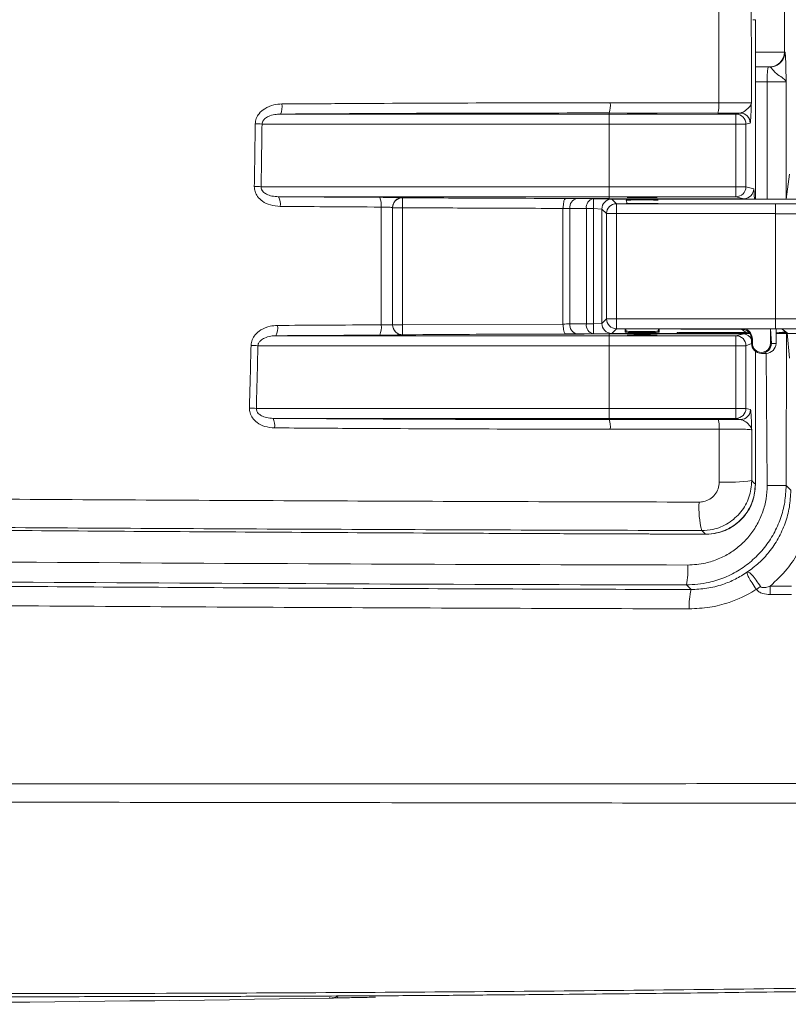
# Model space of a CAD drawing. Header units: millimetres. Extents: x 69081 to 158617, y -37521 to -9534.
# Tile 163 of 256: x 113652 to 113667, y -20061 to -20041. Entities that reach past the tile are written whole.
import ezdxf

# ---------------------------------------------------------------- set-up
doc = ezdxf.new("R2010")
doc.units = ezdxf.units.MM
doc.layers.add('ARCH_wyposażenie', color=8, linetype='Continuous', lineweight=9)
doc.layers.add('JS_DACH', color=3, linetype='Continuous')
doc.layers.add('R-----OP', color=1, linetype='Continuous')
doc.styles.add('SŁAWKA', font='simplex.shx', dxfattribs={"height": 12.5})

# ---------------------------------------------------------------- blocks, each defined once
blk = doc.blocks.new('MASZYNA MYJĄCA')
at = {"layer": 'ARCH_wyposażenie'}
for p, q in [((6.84, -35.149), (6.84, -44.628)), ((6.84, -35.149), (6.84, -44.628)), ((9.537, -41.33), (9.537, -35.149)), ((9.537, -41.33), (9.537, -35.149)), ((6.84, -41.127), (6.34, -41.058)), ((9.446, -41.211), (9.528, -41.109)), ((10.037, -41.058), (9.528, -41.109)), ((9.528, -41.109), (9.528, -41.33)), ((12.592, -41.127), (12.686, -41.033)), ((14.611, -41.446), (14.612, -41.021)), ((14.78, -41.022), (14.779, -41.447)), ((3.888, -41.162), (-3.512, -41.162)), ((3.888, -41.743), (3.888, -41.151)), ((4.488, -41.127), (6.84, -41.127)), ((4.488, -41.127), (4.488, -41.743)), ((9.446, -41.212), (9.523, -41.122)), ((9.446, -43.199), (9.446, -41.211)), ((9.446, -43.199), (9.446, -41.212)), ((9.528, -41.33), (9.508, -41.141)), ((9.523, -41.122), (12.592, -41.127)), ((12.592, -41.127), (12.592, -41.506)), ((4.185, -41.406), (4.188, -41.451)), ((4.188, -41.743), (4.188, -41.451)), ((6.84, -41.506), (4.488, -41.506)), ((6.933, -44.535), (6.933, -41.342)), ((9.244, -41.339), (7.133, -41.339)), ((7.133, -41.339), (7.133, -44.734)), ((9.244, -41.339), (9.244, -44.734)), ((9.444, -41.342), (9.444, -44.535)), ((9.738, -41.33), (9.446, -41.33)), ((9.738, -41.33), (9.446, -41.33)), ((9.446, -41.442), (9.738, -41.422)), ((9.738, -41.442), (9.446, -41.442)), ((9.738, -41.33), (9.738, -41.442)), ((12.592, -41.506), (9.938, -41.53)), ((9.938, -41.53), (9.938, -41.623)), ((9.938, -41.623), (9.938, -41.623)), ((3.238, -41.743), (6.84, -41.744)), ((6.84, -41.744), (3.238, -41.744)), ((3.238, -41.744), (3.238, -41.797)), ((5.313, -41.849), (5.334, -41.934)), ((6.593, -41.934), (6.632, -41.777)), ((9.537, -41.86), (9.528, -43.319)), ((9.537, -44.628), (9.537, -41.86)), ((9.537, -44.628), (9.537, -41.86)), ((9.653, -41.803), (9.738, -41.803)), ((9.653, -41.823), (9.653, -41.803)), ((9.653, -41.823), (9.738, -41.823)), ((9.738, -41.823), (9.738, -41.803)), ((9.738, -41.823), (9.784, -41.934)), ((9.898, -41.744), (12.579, -41.743)), ((12.566, -41.744), (9.898, -41.744)), ((11.043, -41.934), (11.066, -41.842)), ((11.472, -41.818), (12.493, -41.816)), ((5.134, -42.134), (5.113, -42.049)), ((5.334, -41.934), (6.593, -41.934)), ((5.334, -41.934), (5.334, -51.651)), ((6.593, -51.67), (6.593, -41.934)), ((6.832, -41.977), (6.793, -42.134)), ((6.832, -44.997), (6.832, -41.977)), ((9.522, -41.931), (9.453, -42.023)), ((9.453, -42.023), (9.453, -43.203)), ((9.453, -42.023), (9.453, -42.023)), ((9.522, -43.274), (9.522, -41.931)), ((9.522, -41.931), (9.522, -41.931)), ((9.522, -43.274), (9.522, -41.931)), ((9.584, -42.134), (9.545, -41.977)), ((9.545, -41.977), (9.545, -44.997)), ((9.784, -41.934), (11.043, -41.934)), ((9.784, -41.934), (9.784, -51.734)), ((11.043, -51.765), (11.043, -41.934)), ((11.266, -42.042), (11.243, -42.134)), ((5.134, -51.283), (5.134, -42.134)), ((5.134, -42.134), (6.793, -42.134)), ((6.793, -42.134), (6.793, -51.317)), ((9.584, -51.372), (9.584, -42.134)), ((9.584, -42.134), (11.243, -42.134)), ((11.243, -42.134), (11.243, -51.43)), ((5.113, -42.497), (5.111, -44.679)), ((11.267, -44.679), (11.265, -42.49)), ((12.522, -42.471), (11.457, -42.472)), ((14.68, -43.037), (14.587, -43.129)), ((9.446, -43.199), (9.446, -43.199)), ((9.453, -43.203), (9.446, -43.199)), ((9.447, -43.239), (9.447, -43.235)), ((9.451, -43.243), (9.447, -43.239)), ((9.522, -43.274), (9.522, -43.274)), ((9.523, -43.314), (9.522, -43.311)), ((9.528, -43.319), (9.523, -43.314)), ((9.449, -43.679), (9.512, -43.679)), ((6.928, -43.699), (6.928, -43.699)), ((6.928, -43.699), (6.928, -44.319)), ((9.448, -44.319), (9.448, -43.719)), ((9.448, -43.719), (9.448, -43.719)), ((9.448, -44.319), (9.448, -43.719)), ((9.492, -43.699), (9.449, -43.69)), ((6.928, -44.319), (6.865, -44.339)), ((9.448, -44.319), (9.448, -44.319)), ((9.449, -44.349), (9.492, -44.339)), ((9.449, -44.356), (9.449, -44.359)), ((9.512, -44.359), (9.449, -44.359)), ((6.84, -44.628), (6.933, -44.535)), ((6.84, -44.628), (6.84, -44.628)), ((6.933, -44.535), (9.444, -44.535)), ((9.444, -44.535), (9.537, -44.628)), ((9.537, -44.628), (9.537, -44.628)), ((5.111, -44.679), (6.828, -44.679)), ((7.04, -44.828), (7.032, -44.997)), ((7.133, -44.734), (7.04, -44.828)), ((7.04, -44.828), (9.337, -44.828)), ((7.04, -44.828), (7.04, -44.828)), ((7.04, -44.828), (9.337, -44.828)), ((9.244, -44.734), (7.133, -44.734)), ((9.337, -44.828), (9.244, -44.734)), ((9.337, -44.828), (9.337, -44.828)), ((9.345, -44.997), (9.337, -44.828)), ((9.549, -44.679), (11.267, -44.679)), ((6.829, -45.329), (6.832, -44.997)), ((6.832, -44.997), (9.545, -44.997)), ((7.032, -44.997), (7.032, -45.138)), ((9.345, -45.138), (9.345, -44.997)), ((9.545, -44.997), (9.548, -45.329)), ((7.032, -45.138), (7.029, -45.471)), ((9.345, -45.138), (7.032, -45.138)), ((9.348, -45.471), (9.345, -45.138)), ((9.349, -45.612), (7.028, -45.612)), ((7.029, -45.471), (9.348, -45.471)), ((9.364, -48.829), (9.349, -45.611)), ((9.349, -45.611), (9.349, -45.612)), ((7.013, -48.829), (7.013, -49.029)), ((7.013, -48.829), (9.364, -48.829)), ((9.364, -49.029), (9.364, -48.829)), ((22.881, -50.239), (22.883, -50.296))]:
    blk.add_line(p, q, dxfattribs=at)
for points in [[(12.493, -41.816), (12.515, -41.795), (12.549, -41.76), (12.566, -41.744)], [(13.568, -42.746), (13.544, -42.77), (13.51, -42.804), (13.495, -42.819)], [(9.449, -43.679), (9.449, -43.683), (9.449, -43.69)], [(6.828, -44.679), (6.828, -44.722), (6.828, -45.097), (6.829, -45.497)], [(6.81, -48.828), (6.813, -48.828), (6.813, -48.828)], [(7.013, -48.829), (6.974, -48.829), (6.937, -48.829), (6.902, -48.829), (6.872, -48.828), (6.847, -48.828), (6.828, -48.828), (6.817, -48.828), (6.813, -48.828)], [(9.564, -48.828), (9.56, -48.828), (9.548, -48.828), (9.53, -48.828), (9.505, -48.828), (9.475, -48.829), (9.44, -48.829), (9.403, -48.829), (9.364, -48.829)], [(9.564, -48.828), (9.565, -48.828), (9.566, -48.828)], [(22.883, -50.296), (22.87, -50.196), (22.847, -50.126)], [(22.881, -50.239), (22.868, -50.138), (22.847, -50.126)], [(22.883, -50.296), (22.871, -50.297), (22.883, -50.296)]]:
    blk.add_lwpolyline(points, dxfattribs=at)
for centre, radius, start, end in [((3.889, -41.451), 0.3, 8.6733, 90.0155), ((3.889, -41.462), 0.3, 1.9942, 90.052), ((4.414, -40.036), 1.472, 261.2002, 272.9128), ((14.625, -51.595), 10.149, 89.1274, 90.0754), ((12.402, -43.231), 2.728, 33.5245, 35.6061), ((5.313, -42.049), 0.2, 90.0041, 179.9631), ((6.632, -41.977), 0.2, 0.0364, 89.9963), ((9.743, -42.001), 0.2, 116.8549, 173.161), ((11.066, -42.042), 0.2, 0.0368, 89.9961), ((8.635, -42.31), 3.89, 357.6337, 7.2882), ((5.334, -42.134), 0.2, 90.0049, 179.9624), ((6.593, -42.134), 0.2, 0.0376, 89.9951), ((9.784, -42.134), 0.2, 90.0049, 179.9624), ((11.043, -42.134), 0.2, 0.0376, 89.9951), ((4.96, -43.07), 0.593, 75.0098, 94.836), ((11.412, -43.016), 0.546, 85.2681, 105.5543), ((13.057, -41.215), 1.663, 265.4058, 285.2478), ((14.995, -41.693), 1.38, 256.7773, 272.9786), ((9.431, -43.243), 0.02, 359.9559, 45.0041), ((14.279, -44.795), 1.695, 79.5057, 93.0822), ((9.492, -43.679), 0.02, 270.0118, 0.0096), ((9.492, -44.359), 0.02, 359.9861, 89.9925), ((4.958, -45.154), 0.499, 72.0657, 95.7348), ((7.133, -44.534), 0.2, 180.0459, 269.9539), ((9.243, -44.534), 0.2, 270.0461, 359.9541), ((11.414, -45.115), 0.46, 84.4039, 108.5966), ((7.008, -44.96), 0.18, 191.8331, 277.6362), ((9.369, -44.96), 0.18, 262.3638, 348.1669), ((7.006, -45.292), 0.18, 191.8331, 277.6364), ((9.371, -45.292), 0.18, 262.3636, 348.1669), ((7.01, -48.829), 0.2, 179.657, 214.2344), ((7.013, -48.829), 0.2, 179.6376, 269.9992), ((9.364, -48.829), 0.2, 270.0008, 0.3624), ((9.366, -48.829), 0.2, 316.5288, 0.3462), ((7.01, -48.829), 0.2, 214.2355, 269.9986), ((9.366, -48.829), 0.2, 269.9995, 316.5303), ((6.952, -49.613), 0.357, 82.2678, 114.2538), ((9.418, -49.639), 0.384, 66.4163, 98.0007), ((4.982, -51.59), 0.343, 63.7333, 98.7186), ((6.94, -51.607), 0.325, 81.4771, 116.8685), ((9.43, -51.683), 0.347, 63.7916, 98.8572), ((11.388, -51.711), 0.316, 81.5044, 117.2956), ((10.25, -51.857), 4.921, 177.6046, 179.1923), ((10.498, -51.875), 3.911, 176.9983, 179.0024), ((12.31, -51.936), 2.534, 175.426, 178.5533), ((13.245, -51.966), 2.211, 174.7896, 178.3943)]:
    blk.add_arc(centre, radius, start, end, dxfattribs=at)
for centre, major_axis, ratio, start_param, end_param in [((6.652, -41.672), (0, 10.76), 0.026186, 4.743007, 5.363632), ((6.852, -41.672), (0, 10.96), 0.025708, 4.742727, 5.363632), ((9.525, -41.672), (0, 10.96), 0.025708, 0.919553, 1.540459), ((9.725, -41.672), (0, 10.76), 0.026186, 0.919553, 1.540178), ((9.508, -41.109), (0.0069, 0.0196), 0.959047, 4.360848, 5.03775), ((9.738, -41.53), (0, 0.2), 0.999513, 4.712389, 6.283185), ((9.738, -41.623), (0, 0.2), 0.999513, 4.712389, 6.283185), ((9.738, -41.623), (0, 0.18), 0.999391, 4.712389, 6.283185), ((9.738, -41.623), (0, 0.2), 0.999513, 3.141593, 4.712389), ((9.738, -41.623), (0, -0.18), 0.999391, 0, 1.570796), ((7.032, -41.777), (-0.4, 0), 0.034921, 5.213144, 6.274459), ((9.653, -42.023), (0.132, 0.176), 0.999049, 0.642959, 1.859762), ((9.653, -42.023), (0.12, 0.16), 0.998859, 0.642959, 2.214669), ((9.722, -41.93), (0.12, 0.16), 0.998859, 1.826101, 2.214669), ((7.032, -41.977), (-0.2, 0), 0.069842, 6.000021, 6.274459), ((9.345, -41.977), (-0.2, 0), 0.069842, 3.150319, 3.424757), ((9.447, -43.199), (0, 0.04), 0.026186, 1.570796, 2.434858), ((9.447, -43.199), (0, 0.04), 0.026186, 2.434858, 3.115413), ((9.451, -43.203), (0, 0.04), 0.026186, 3.115413, 4.712389), ((9.523, -43.274), (0, 0.04), 0.026186, 1.570796, 2.434858), ((9.992, -35.335), (0, 120), 0.035037, 4.420953, 4.647609), ((10.392, -35.335), (0, 120.4), 0.034921, 4.420953, 4.647609), ((9.508, -43.319), (-0.0079, 0.0191), 0.963653, 4.332609, 5.118349), ((9.523, -43.274), (0, 0.04), 0.026186, 2.434858, 3.115413), ((9.449, -43.719), (0, 0.04), 0.026186, 0.713627, 1.570796), ((9.449, -43.719), (0, 0.04), 0.026186, 0, 0.713627), ((9.512, -44.019), (0, 0.34), 0.026186, 3.141593, 6.283185), ((6.865, -44.019), (0, 0.32), 0.026186, 0, 3.141593), ((6.928, -43.719), (0, 0.02), 0.026186, 4.712389, 6.283185), ((9.492, -44.019), (0, 0.32), 0.027823, 3.141593, 6.283185), ((6.928, -44.319), (0, 0.02), 0.026186, 3.141593, 4.712389), ((9.449, -44.319), (0, 0.04), 0.026186, 1.570796, 2.444478), ((9.449, -44.319), (0, 0.04), 0.026186, 2.444478, 3.141593), ((7.04, -44.628), (0.141, 0.141), 0.999657, 2.356537, 3.926648), ((9.337, -44.628), (-0.141, 0.141), 0.999657, 2.356537, 3.926648), ((6.832, -45.612), (0, 0.4), 0.008727, 0.785398, 1.277691), ((9.545, -45.612), (0, 0.4), 0.008727, 5.005494, 5.497787), ((7.032, -45.612), (0, 0.2), 0.017454, 0.785398, 1.570796), ((9.345, -45.612), (0, 0.2), 0.017454, 4.712389, 5.497787)]:
    blk.add_ellipse(centre, major_axis=major_axis, ratio=ratio, start_param=start_param, end_param=end_param, dxfattribs=at)
for centre in [(5.121, -44.019), (6.806, -44.019), (9.571, -44.019), (11.256, -44.019)]:
    blk.add_ellipse(centre, major_axis=(0, 0.3), ratio=0.008727, dxfattribs=at)
for points, knots in [([(18.563, -69.929), (18.563, -69.929), (18.563, -68.756), (18.573, -66.581), (18.578, -63.142), (18.582, -59.715), (18.584, -56.254), (18.584, -52.777), (18.583, -49.283), (18.581, -45.777), (18.577, -42.261), (18.569, -38.738), (18.558, -35.447), (18.541, -32.393), (18.526, -30.513), (18.518, -29.574)], [0, 0, 0, 0, 0.0000001, 0.0860937, 0.1721873, 0.2584117, 0.3446739, 0.4309362, 0.5171607, 0.6033837, 0.6896445, 0.7759049, 0.8621275, 0.9310633, 1, 1, 1, 1]), ([(18.957, -29.572), (18.961, -30.511), (18.969, -32.391), (18.975, -35.413), (18.973, -38.638), (18.969, -42.062), (18.964, -45.613), (18.959, -49.186), (18.954, -52.779), (18.95, -56.257), (18.946, -59.717), (18.941, -63.152), (18.936, -66.562), (18.931, -68.81), (18.929, -69.934)], [0, 0, 0, 0, 0.068929, 0.137858, 0.22167, 0.305501, 0.389314, 0.482836, 0.569061, 0.655323, 0.741586, 0.82781, 0.913905, 1, 1, 1, 1]), ([(22.488, -29.561), (22.512, -30.67), (22.559, -32.866), (22.618, -36.134), (22.668, -39.364), (22.709, -42.579), (22.742, -45.786), (22.767, -48.98), (22.784, -52.361), (22.793, -55.921), (22.791, -59.655), (22.779, -63.356), (22.757, -67.024), (22.724, -70.663), (22.695, -73.056), (22.68, -74.254)], [0, 0, 0, 0, 0.073138, 0.144743, 0.215391, 0.286134, 0.356902, 0.427552, 0.497952, 0.58186, 0.665554, 0.749126, 0.832664, 0.916259, 1, 1, 1, 1]), ([(22.822, -47.371), (22.819, -46.96), (22.81, -45.841), (22.792, -43.986), (22.765, -41.771), (22.741, -39.966), (22.724, -38.899), (22.719, -38.601)], [0, 0, 0, 0, 0.140503, 0.382388, 0.6348, 0.898228, 1, 1, 1, 1]), ([(12.71, -40.558), (12.848, -40.565), (13.129, -40.579), (13.536, -40.689), (13.922, -40.863), (14.293, -41.108), (14.501, -41.329), (14.611, -41.446)], [0, 0, 0, 0, 0.191404, 0.388394, 0.579892, 0.77693, 1, 1, 1, 1]), ([(14.327, -41.904), (14.269, -41.826), (14.152, -41.668), (13.925, -41.459), (13.657, -41.277), (13.351, -41.139), (13.024, -41.05), (12.8, -41.039), (12.686, -41.033)], [0, 0, 0, 0, 0.151272, 0.30587, 0.476985, 0.653038, 0.824025, 1, 1, 1, 1]), ([(3.888, -41.151), (3.894, -41.149), (3.904, -41.145), (3.997, -41.138), (4.141, -41.133), (4.303, -41.13), (4.409, -41.128), (4.468, -41.127), (4.478, -41.127), (4.488, -41.127), (4.488, -41.127)], [0, 0, 0, 0, 0.180625, 0.39262, 0.612687, 0.803156, 0.966885, 0.967772, 0.998418, 1, 1, 1, 1]), ([(4.488, -41.127), (4.488, -41.127), (4.483, -41.128), (4.474, -41.13), (4.446, -41.147), (4.402, -41.204), (4.331, -41.313), (4.25, -41.393), (4.197, -41.432), (4.191, -41.445), (4.188, -41.451)], [0, 0, 0, 0, 0.001668, 0.05991, 0.117638, 0.337581, 0.566983, 0.747684, 0.888475, 1, 1, 1, 1]), ([(12.592, -41.127), (12.704, -41.133), (12.928, -41.144), (13.254, -41.231), (13.562, -41.368), (13.842, -41.555), (14.086, -41.787), (14.29, -42.056), (14.443, -42.356), (14.562, -42.714), (14.578, -42.978), (14.587, -43.129)], [0, 0, 0, 0, 0.10694, 0.213881, 0.32083, 0.42778, 0.534638, 0.641496, 0.748504, 0.855513, 1, 1, 1, 1]), ([(6.933, -41.342), (6.933, -41.342), (6.934, -41.342), (6.939, -41.342), (6.96, -41.341), (7.006, -41.34), (7.066, -41.34), (7.111, -41.339), (7.133, -41.339)], [0, 0, 0, 0, 0.0166196, 0.1268218, 0.3451414, 0.5634388, 0.7817187, 1, 1, 1, 1]), ([(9.244, -41.339), (9.266, -41.339), (9.311, -41.34), (9.371, -41.34), (9.416, -41.341), (9.438, -41.342), (9.443, -41.342), (9.444, -41.342), (9.444, -41.342)], [0, 0, 0, 0, 0.2182815, 0.4365615, 0.654859, 0.8731778, 0.9833804, 1, 1, 1, 1]), ([(14.188, -43.103), (14.18, -42.982), (14.167, -42.772), (14.072, -42.486), (13.95, -42.247), (13.787, -42.033), (13.592, -41.848), (13.368, -41.699), (13.122, -41.589), (12.861, -41.52), (12.682, -41.511), (12.592, -41.506)], [0, 0, 0, 0, 0.144403, 0.251336, 0.358267, 0.465087, 0.571907, 0.678896, 0.785885, 0.892942, 1, 1, 1, 1]), ([(14.62, -41.642), (14.623, -41.639), (14.631, -41.633), (14.639, -41.614), (14.644, -41.564), (14.631, -41.505), (14.616, -41.46), (14.611, -41.446)], [0, 0, 0, 0, 0.064798, 0.14842, 0.300765, 0.789741, 1, 1, 1, 1]), ([(14.779, -41.447), (14.776, -41.497), (14.772, -41.577), (14.732, -41.675), (14.693, -41.709), (14.676, -41.724)], [0, 0, 0, 0, 0.489045, 0.775955, 1, 1, 1, 1]), ([(14.327, -41.904), (14.327, -41.904), (14.325, -41.895), (14.332, -41.869), (14.386, -41.81), (14.486, -41.732), (14.575, -41.672), (14.62, -41.642)], [0, 0, 0, 0, 0.005959, 0.229866, 0.488784, 0.744726, 1, 1, 1, 1]), ([(-4.53, -41.825), (-2.957, -41.826), (0.188, -41.827), (3.334, -41.826), (4.907, -41.825)], [0, 0, 0, 0, 0.4999964, 1, 1, 1, 1]), ([(4.907, -41.825), (4.907, -41.825), (4.928, -41.826), (5.009, -41.828), (5.149, -41.834), (5.284, -41.841), (5.304, -41.847), (5.313, -41.849)], [0, 0, 0, 0, 0.001544, 0.109538, 0.413221, 0.75225, 1, 1, 1, 1]), ([(4.91, -42.479), (4.91, -42.411), (4.91, -42.275), (4.909, -42.087), (4.909, -41.938), (4.908, -41.846), (4.907, -41.831), (4.907, -41.825)], [0, 0, 0, 0, 0.207366, 0.414736, 0.62211, 0.829493, 1, 1, 1, 1]), ([(4.907, -41.825), (4.907, -41.825), (4.918, -41.826), (4.957, -41.836), (5.021, -41.889), (5.094, -41.98), (5.108, -42.03), (5.113, -42.049)], [0, 0, 0, 0, 0.002097, 0.13259, 0.479753, 0.805744, 1, 1, 1, 1]), ([(11.066, -41.842), (11.074, -41.84), (11.094, -41.834), (11.23, -41.827), (11.37, -41.822), (11.45, -41.819), (11.472, -41.818), (11.472, -41.818)], [0, 0, 0, 0, 0.24753, 0.586977, 0.890563, 0.998456, 1, 1, 1, 1]), ([(11.472, -41.818), (11.472, -41.818), (11.461, -41.819), (11.422, -41.829), (11.357, -41.882), (11.284, -41.973), (11.271, -42.023), (11.266, -42.042)], [0, 0, 0, 0, 0.002095, 0.132371, 0.479354, 0.805868, 1, 1, 1, 1]), ([(11.472, -41.818), (11.471, -41.825), (11.467, -41.839), (11.463, -41.932), (11.459, -42.081), (11.457, -42.27), (11.457, -42.405), (11.457, -42.472)], [0, 0, 0, 0, 0.17154, 0.379351, 0.586954, 0.794237, 1, 1, 1, 1]), ([(12.493, -41.816), (12.606, -41.828), (12.832, -41.85), (13.133, -42.023), (13.36, -42.279), (13.479, -42.561), (13.49, -42.746), (13.495, -42.819)], [0, 0, 0, 0, 0.214938, 0.429698, 0.644889, 0.860203, 1, 1, 1, 1]), ([(12.566, -41.744), (12.678, -41.755), (12.903, -41.777), (13.204, -41.949), (13.43, -42.202), (13.552, -42.484), (13.564, -42.671), (13.568, -42.746)], [0, 0, 0, 0, 0.213878, 0.427744, 0.641895, 0.856337, 1, 1, 1, 1]), ([(12.579, -41.743), (12.69, -41.754), (12.912, -41.776), (13.208, -41.945), (13.431, -42.195), (13.552, -42.475), (13.564, -42.661), (13.569, -42.736)], [0, 0, 0, 0, 0.213161, 0.42631, 0.6398, 0.854067, 1, 1, 1, 1]), ([(14.676, -41.724), (14.632, -41.755), (14.544, -41.816), (14.435, -41.882), (14.361, -41.912), (14.335, -41.91), (14.328, -41.904), (14.327, -41.904)], [0, 0, 0, 0, 0.255427, 0.51144, 0.770194, 0.994039, 1, 1, 1, 1]), ([(14.68, -43.037), (14.675, -42.931), (14.666, -42.715), (14.589, -42.415), (14.477, -42.14), (14.378, -41.983), (14.327, -41.904)], [0, 0, 0, 0, 0.264661, 0.537289, 0.766069, 1, 1, 1, 1]), ([(14.676, -41.724), (14.682, -41.734), (14.791, -41.906), (14.934, -42.214), (15.049, -42.664), (15.061, -42.935), (15.067, -43.072)], [0, 0, 0, 0, 0.026323, 0.428791, 0.710342, 1, 1, 1, 1]), ([(5.113, -42.049), (5.113, -42.108), (5.113, -42.25), (5.113, -42.406), (5.113, -42.497)], [0, 0, 0, 0, 0.418272, 1, 1, 1, 1]), ([(11.265, -42.49), (11.265, -42.4), (11.265, -42.244), (11.266, -42.102), (11.266, -42.042)], [0, 0, 0, 0, 0.577579, 1, 1, 1, 1]), ([(4.91, -42.479), (3.336, -42.479), (0.188, -42.481), (-2.959, -42.479), (-4.533, -42.479)], [0, 0, 0, 0, 0.500004, 1, 1, 1, 1]), ([(4.908, -44.658), (4.908, -44.525), (4.909, -43.862), (4.909, -43.136), (4.91, -42.542), (4.91, -42.479)], [0, 0, 0, 0, 0.1826716, 0.913372, 1, 1, 1, 1]), ([(11.457, -42.472), (11.457, -42.605), (11.457, -43.269), (11.458, -43.997), (11.459, -44.593), (11.459, -44.658)], [0, 0, 0, 0, 0.182116, 0.910594, 1, 1, 1, 1]), ([(12.924, -42.873), (12.922, -42.843), (12.918, -42.769), (12.87, -42.656), (12.779, -42.553), (12.658, -42.484), (12.567, -42.475), (12.522, -42.471)], [0, 0, 0, 0, 0.1397676, 0.3552051, 0.570561, 0.7853327, 1, 1, 1, 1]), ([(4.754, -78.601), (5.059, -78.558), (5.669, -78.472), (6.557, -78.222), (7.414, -77.89), (8.228, -77.468), (8.993, -76.968), (9.716, -76.383), (10.384, -75.715), (10.991, -74.971), (11.534, -74.144), (11.997, -73.237), (12.366, -72.256), (12.627, -71.217), (12.771, -70.132), (12.828, -69.011), (12.829, -67.885), (12.804, -66.755), (12.795, -65.05), (12.828, -62.764), (12.846, -59.731), (12.869, -56.521), (12.887, -53.133), (12.903, -49.727), (12.916, -46.307), (12.921, -44.017), (12.924, -42.873)], [0, 0, 0, 0, 0.0225109, 0.0450947, 0.0676096, 0.0902796, 0.1130153, 0.1356911, 0.1599585, 0.1842913, 0.2085636, 0.23541, 0.2623366, 0.2891847, 0.3179643, 0.3467875, 0.3757137, 0.4046816, 0.4335829, 0.5061259, 0.5786691, 0.6628997, 0.7471836, 0.8314854, 0.9157694, 1, 1, 1, 1]), ([(13.495, -42.819), (13.492, -43.958), (13.486, -46.237), (13.473, -49.641), (13.458, -53.031), (13.439, -56.402), (13.417, -59.601), (13.399, -62.628), (13.366, -64.916), (13.374, -66.625), (13.397, -67.765), (13.395, -68.902), (13.334, -70.034), (13.184, -71.149), (12.91, -72.235), (12.517, -73.275), (12.025, -74.237), (11.447, -75.112), (10.802, -75.9), (10.091, -76.608), (9.322, -77.228), (8.508, -77.758), (7.641, -78.206), (6.728, -78.559), (5.782, -78.823), (5.133, -78.915), (4.809, -78.961)], [0, 0, 0, 0, 0.08251, 0.165072, 0.247652, 0.330214, 0.412724, 0.484089, 0.555454, 0.584131, 0.612873, 0.641574, 0.670172, 0.698728, 0.726583, 0.754522, 0.782376, 0.807594, 0.832876, 0.858091, 0.881765, 0.905502, 0.929171, 0.952758, 0.976416, 1, 1, 1, 1]), ([(13.391, -67.623), (13.403, -66.475), (13.428, -64.177), (13.459, -60.877), (13.486, -57.745), (13.508, -54.784), (13.527, -51.802), (13.544, -48.799), (13.558, -45.779), (13.565, -43.757), (13.568, -42.746)], [0, 0, 0, 0, 0.141948, 0.284036, 0.402981, 0.521947, 0.640892, 0.760588, 0.880304, 1, 1, 1, 1]), ([(13.569, -42.736), (13.566, -43.482), (13.561, -44.975), (13.554, -46.538), (13.55, -47.353), (13.55, -47.427)], [0, 0, 0, 0, 0.476451, 0.952903, 1, 1, 1, 1]), ([(14.503, -69.785), (14.511, -69.054), (14.526, -67.592), (14.548, -65.382), (14.568, -63.16), (14.588, -60.695), (14.609, -57.986), (14.628, -55.029), (14.645, -52.054), (14.659, -49.061), (14.671, -46.054), (14.677, -44.043), (14.68, -43.037)], [0, 0, 0, 0, 0.084057, 0.168114, 0.252298, 0.336481, 0.446738, 0.557013, 0.66727, 0.778174, 0.889096, 1, 1, 1, 1]), ([(15.067, -43.072), (15.064, -44.279), (15.057, -46.695), (15.042, -50.305), (15.024, -53.903), (15.002, -57.48), (14.98, -60.562), (14.955, -63.582), (14.935, -66.582), (14.895, -68.755), (14.895, -69.929), (14.895, -69.929)], [0, 0, 0, 0, 0.132641, 0.265376, 0.398141, 0.530876, 0.663517, 0.742878, 0.871439, 1, 1, 1, 1, 1]), ([(9.447, -43.235), (9.447, -43.235), (9.447, -43.235), (9.447, -43.234), (9.447, -43.232), (9.447, -43.229), (9.447, -43.228)], [0, 0, 0, 0, 0.074361, 0.332195, 0.777545, 1, 1, 1, 1]), ([(9.522, -43.311), (9.522, -43.311), (9.522, -43.311), (9.522, -43.31), (9.522, -43.308), (9.522, -43.305), (9.522, -43.304)], [0, 0, 0, 0, 0.07436, 0.332208, 0.777847, 1, 1, 1, 1]), ([(9.449, -43.69), (9.449, -43.688), (9.449, -43.685), (9.449, -43.683), (9.449, -43.683), (9.449, -43.683)], [0, 0, 0, 0, 0.468584, 0.825488, 1, 1, 1, 1]), ([(9.449, -44.356), (9.449, -44.356), (9.449, -44.356), (9.449, -44.355), (9.449, -44.353), (9.449, -44.35), (9.449, -44.349)], [0, 0, 0, 0, 0.08329, 0.35217, 0.81536, 1, 1, 1, 1]), ([(4.93, -51.252), (4.928, -50.846), (4.92, -49.548), (4.909, -47.352), (4.908, -45.556), (4.908, -44.658)], [0, 0, 0, 0, 0.185314, 0.592548, 1, 1, 1, 1]), ([(11.459, -44.658), (11.458, -45.523), (11.458, -47.253), (11.447, -49.499), (11.438, -50.879), (11.434, -51.399)], [0, 0, 0, 0, 0.383829, 0.767846, 1, 1, 1, 1]), ([(5.111, -44.679), (5.112, -45.578), (5.112, -47.377), (5.123, -49.576), (5.131, -50.877), (5.134, -51.283)], [0, 0, 0, 0, 0.407225, 0.814667, 1, 1, 1, 1]), ([(6.813, -48.828), (6.816, -48.337), (6.825, -46.954), (6.827, -45.571), (6.828, -44.679)], [0, 0, 0, 0, 0.35493, 1, 1, 1, 1]), ([(9.548, -45.497), (9.548, -45.363), (9.548, -45.105), (9.549, -44.833), (9.549, -44.694), (9.549, -44.679)], [0, 0, 0, 0, 0.489326, 0.947925, 1, 1, 1, 1]), ([(9.549, -44.679), (9.549, -44.813), (9.549, -45.479), (9.552, -46.862), (9.56, -48.112), (9.564, -48.828)], [0, 0, 0, 0, 0.096414, 0.482071, 1, 1, 1, 1]), ([(11.243, -51.43), (11.246, -50.91), (11.255, -49.529), (11.266, -47.279), (11.267, -45.546), (11.267, -44.679)], [0, 0, 0, 0, 0.232179, 0.615997, 1, 1, 1, 1]), ([(6.829, -45.497), (6.829, -45.509), (6.829, -45.528), (6.83, -45.551), (6.835, -45.567), (6.847, -45.58), (6.876, -45.589), (6.926, -45.597), (6.974, -45.602), (7.006, -45.606), (7.018, -45.608), (7.024, -45.609), (7.026, -45.61), (7.027, -45.611), (7.027, -45.611)], [0, 0, 0, 0, 0.106168, 0.16526, 0.224241, 0.328399, 0.507798, 0.692177, 0.888092, 0.943848, 0.974626, 0.990268, 0.997913, 1, 1, 1, 1]), ([(7.027, -45.611), (7.026, -46.193), (7.023, -47.266), (7.016, -48.338), (7.013, -48.829)], [0, 0, 0, 0, 0.5423418, 1, 1, 1, 1]), ([(7.028, -45.612), (7.028, -45.612), (7.028, -45.612), (7.028, -45.611), (7.027, -45.611)], [0, 0, 0, 0, 0.669164, 1, 1, 1, 1]), ([(9.349, -45.611), (9.35, -45.611), (9.354, -45.609), (9.371, -45.606), (9.409, -45.601), (9.463, -45.596), (9.51, -45.587), (9.534, -45.577), (9.543, -45.564), (9.547, -45.549), (9.548, -45.528), (9.548, -45.509), (9.548, -45.498), (9.548, -45.497)], [0, 0, 0, 0, 0.007251, 0.035635, 0.148802, 0.345485, 0.542326, 0.707284, 0.781137, 0.841409, 0.902021, 0.989652, 1, 1, 1, 1]), ([(22.855, -55.746), (22.854, -55.462), (22.854, -54.894), (22.852, -54.027), (22.851, -53.155), (22.848, -52.294), (22.846, -51.458), (22.843, -50.645), (22.839, -49.851), (22.835, -49.094), (22.831, -48.387), (22.827, -47.813), (22.824, -47.491), (22.822, -47.371)], [0, 0, 0, 0, 0.09407, 0.188115, 0.284959, 0.381795, 0.475147, 0.5685, 0.664651, 0.7608, 0.852754, 0.94471, 1, 1, 1, 1]), ([(6.81, -48.828), (6.81, -48.828), (6.81, -48.829), (6.809, -48.845), (6.808, -48.894), (6.808, -48.917)], [0, 0, 0, 0, 0.048422, 0.550383, 1, 1, 1, 1]), ([(9.568, -48.911), (9.568, -48.888), (9.567, -48.839), (9.567, -48.832), (9.566, -48.828)], [0, 0, 0, 0, 0.481272, 1, 1, 1, 1]), ([(6.808, -48.917), (6.808, -48.919), (6.808, -48.944), (6.807, -49.026), (6.806, -49.151), (6.805, -49.242), (6.805, -49.287)], [0, 0, 0, 0, 0.033514, 0.355745, 0.677883, 1, 1, 1, 1]), ([(9.572, -49.287), (9.572, -49.283), (9.571, -49.234), (9.571, -49.138), (9.57, -49.015), (9.569, -48.936), (9.568, -48.913), (9.568, -48.911)], [0, 0, 0, 0, 0.030139, 0.345692, 0.661356, 0.977159, 1, 1, 1, 1]), ([(7.01, -49.029), (7.009, -49.032), (7.007, -49.037), (7.005, -49.075), (7.002, -49.127), (7.001, -49.191), (7, -49.236), (7, -49.259)], [0, 0, 0, 0, 0.215212, 0.411649, 0.607895, 0.803978, 1, 1, 1, 1]), ([(7.01, -49.029), (7.401, -49.029), (8.186, -49.029), (8.971, -49.029), (9.366, -49.029)], [0, 0, 0, 0, 0.497014, 1, 1, 1, 1]), ([(9.366, -49.029), (9.366, -49.032), (9.365, -49.036), (9.364, -49.071), (9.364, -49.121), (9.364, -49.187), (9.364, -49.234), (9.365, -49.259)], [0, 0, 0, 0, 0.196505, 0.392954, 0.589264, 0.785438, 1, 1, 1, 1]), ([(6.793, -51.317), (6.795, -51.014), (6.799, -50.338), (6.803, -49.66), (6.805, -49.287)], [0, 0, 0, 0, 0.44918, 1, 1, 1, 1]), ([(7, -49.259), (6.998, -49.631), (6.994, -50.308), (6.99, -50.983), (6.988, -51.286)], [0, 0, 0, 0, 0.550828, 1, 1, 1, 1]), ([(9.365, -49.259), (8.972, -49.259), (8.184, -49.259), (7.396, -49.259), (7, -49.259)], [0, 0, 0, 0, 0.497903, 1, 1, 1, 1]), ([(9.377, -51.34), (9.375, -51.029), (9.371, -50.336), (9.367, -49.641), (9.365, -49.259)], [0, 0, 0, 0, 0.449128, 1, 1, 1, 1]), ([(9.572, -49.287), (9.574, -49.67), (9.577, -50.366), (9.582, -51.06), (9.584, -51.372)], [0, 0, 0, 0, 0.550863, 1, 1, 1, 1]), ([(22.865, -49.372), (22.867, -49.484), (22.871, -49.71), (22.876, -49.963), (22.879, -50.136), (22.881, -50.204), (22.881, -50.239)], [0, 0, 0, 0, 0.321885, 0.643747, 0.818768, 1, 1, 1, 1]), ([(4.93, -51.252), (4.934, -51.306), (4.943, -51.427), (5.009, -51.589), (5.11, -51.707), (5.219, -51.774), (5.293, -51.783), (5.33, -51.788)], [0, 0, 0, 0, 0.223638, 0.495782, 0.700259, 0.849798, 1, 1, 1, 1]), ([(5.334, -51.651), (5.321, -51.65), (5.302, -51.648), (5.266, -51.631), (5.22, -51.593), (5.171, -51.511), (5.14, -51.402), (5.136, -51.321), (5.134, -51.283)], [0, 0, 0, 0, 0.07433, 0.115564, 0.244494, 0.445728, 0.743083, 1, 1, 1, 1]), ([(6.588, -51.806), (6.622, -51.804), (6.693, -51.798), (6.797, -51.741), (6.896, -51.636), (6.972, -51.478), (6.982, -51.352), (6.988, -51.286)], [0, 0, 0, 0, 0.1358423, 0.2899914, 0.4779844, 0.7239224, 1, 1, 1, 1]), ([(6.793, -51.317), (6.79, -51.363), (6.786, -51.446), (6.75, -51.552), (6.704, -51.619), (6.666, -51.649), (6.637, -51.664), (6.615, -51.67), (6.598, -51.67), (6.593, -51.67)], [0, 0, 0, 0, 0.3192843, 0.5848983, 0.7659062, 0.8569858, 0.8958651, 0.9697461, 1, 1, 1, 1]), ([(9.377, -51.34), (9.38, -51.39), (9.388, -51.507), (9.452, -51.667), (9.553, -51.787), (9.663, -51.857), (9.739, -51.867), (9.777, -51.872)], [0, 0, 0, 0, 0.2061176, 0.4815187, 0.6919682, 0.8456314, 1, 1, 1, 1]), ([(9.784, -51.734), (9.771, -51.732), (9.751, -51.729), (9.714, -51.711), (9.669, -51.672), (9.619, -51.589), (9.589, -51.484), (9.586, -51.406), (9.584, -51.372)], [0, 0, 0, 0, 0.079434, 0.120198, 0.254425, 0.463105, 0.764371, 1, 1, 1, 1]), ([(11.035, -51.904), (11.068, -51.902), (11.138, -51.897), (11.243, -51.843), (11.341, -51.743), (11.418, -51.589), (11.429, -51.465), (11.434, -51.399)], [0, 0, 0, 0, 0.13675, 0.292824, 0.479591, 0.718935, 1, 1, 1, 1]), ([(11.243, -51.43), (11.24, -51.475), (11.235, -51.555), (11.199, -51.656), (11.154, -51.719), (11.116, -51.747), (11.087, -51.761), (11.064, -51.766), (11.048, -51.765), (11.043, -51.765)], [0, 0, 0, 0, 0.325678, 0.583301, 0.76215, 0.854462, 0.893661, 0.971149, 1, 1, 1, 1]), ([(6.588, -51.806), (6.379, -51.803), (5.96, -51.796), (5.541, -51.791), (5.33, -51.788)], [0, 0, 0, 0, 0.4979193, 1, 1, 1, 1]), ([(5.334, -51.651), (5.545, -51.654), (5.964, -51.66), (6.384, -51.666), (6.593, -51.67)], [0, 0, 0, 0, 0.50208, 1, 1, 1, 1]), ([(9.784, -51.734), (9.995, -51.739), (10.415, -51.749), (10.835, -51.76), (11.043, -51.765)], [0, 0, 0, 0, 0.5038, 1, 1, 1, 1]), ([(11.035, -51.904), (10.827, -51.899), (10.407, -51.887), (9.988, -51.877), (9.777, -51.872)], [0, 0, 0, 0, 0.4962, 1, 1, 1, 1]), ([(22.758, -72.052), (22.767, -71.238), (22.787, -69.609), (22.819, -66.337), (22.842, -62.801), (22.855, -58.995), (22.855, -56.829), (22.855, -55.746)], [0, 0, 0, 0, 0.150896, 0.301798, 0.603793, 0.801871, 1, 1, 1, 1])]:
    blk.add_open_spline(points, degree=3, knots=knots, dxfattribs=at)
blk.add_open_spline([(22.883, -50.296), (22.975, -55.646), (23.007, -60.996), (22.977, -66.346)], degree=3, dxfattribs=at)

msp = doc.modelspace()

# ---------------------------------------------------------------- block references
at = {"layer": 'JS_DACH', "rotation": 270.0000000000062}
msp.add_blockref('MASZYNA MYJĄCA', (113708.2234, -20037.6197), dxfattribs=at)

# ---------------------------------------------------------------- texts
at = {"layer": 'R-----OP', "insert": (113574.4549, -20006.3591), "char_height": 30, "width": 261.963804, "attachment_point": 1, "style": 'SŁAWKA'}
msp.add_mtext('{\\fArial|b0|i0|c238|p34;\\C251;pom. gosp.}', dxfattribs=at)

doc.saveas('drawing.dxf')
